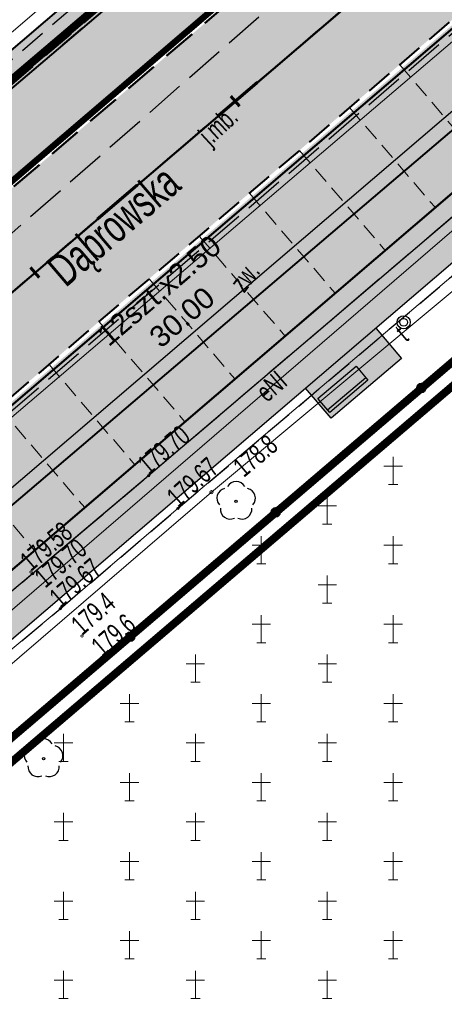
# Model space of a CAD drawing. Header units: metres. Extents: x 7429064 to 7431133, y 5709479 to 5714472.
# Tile 42 of 140: x 7429512 to 7429528, y 5709836 to 5709873. Entities that reach past the tile are written whole.
import ezdxf
from ezdxf.enums import TextEntityAlignment as Align

# ---------------------------------------------------------------- set-up
doc = ezdxf.new("R2010")
doc.units = ezdxf.units.M
for name, pattern in [('1', [0]), ('12', [3, 1, -1, 0, -1]), ('2_KTCR01', [1.5, 1, -0.5]), ('2_KTCR02', [1.5, 1, -0.5]), ('2_KTJZ01', [2, 1.5, -0.5]), ('2_KTKR01', [0]), ('2_KTPL01', [2, 1.5, -0.5]), ('2_PTCM', [1.5, 1, -0.5]), ('3_KTCR02', [1.5, 1, -0.5]), ('3_KTJZ01', [2, 1.5, -0.5]), ('3_KTKR01', [0]), ('3_KTPL01', [2, 1.5, -0.5]), ('3_PTCM', [1.5, 1, -0.5]), ('3_PTRW02', [0]), ('4_SUPE_01', [0]), ('4_SUPT_01', [0]), ('4_SUPW_01', [0]), ('7_1', [0]), ('7_SUPE_01', [0]), ('7_SUPT_01', [0]), ('7_SUPW_01', [0]), ('CENTER2', [1.125, 0.75, -0.125, 0.125, -0.125]), ('DASHED', [19.05, 12.7, -6.35]), ('DASHED2', [0.375, 0.25, -0.125]), ('HIDDEN', [0.375, 0.25, -0.125])]:
    doc.linetypes.add(name, pattern=pattern)
for name, color, linetype, lineweight in [('#proj. światłowód', 1, '2_KTCR01', 18), ('_D_6_MA_KOSZ NA SMIECI', 5, 'Continuous', 30), ('_D_6_MA_ŁAWKA ULICZNA', 5, 'Continuous', 30), ('_D_7_PAS DROGOWY-LINIA ROZGR TEREN INW', 222, 'HIDDEN', 50), ('_D_7_PAS DROGOWY_PODZIAL', 1, 'Continuous', 50), ('_D_7_TEREN NIEZBEDNY DLA OB_BUD', 252, 'HIDDEN', 50), ('_D_8_Wymiary', 7, 'Continuous', 20), ('_skarpy', 84, 'Continuous', 40), ('D_1_KOCIE OCZKA', 7, 'Continuous', 50), ('D_1_LINIA_KRAWĘŻNIK_BET_20_30 WYN 0-2 CM', 5, 'HIDDEN', 40), ('D_1_LINIA_KRAWĘŻNIK_BET_20_30 WYN 12 CM - III', 7, 'Continuous', 50), ('D_1_LINIA_OBRZEŻE_BET_8x30cm', 24, 'Continuous', 30), ('Dr-Krawędż nawierzchni', 250, 'DASHED2', 18), ('gaPoziome', 7, 'Continuous', 30), ('GMINA_L_0', 252, '12', 35), ('KRAWĘŻNIK BETONOWY 12_25 WYN 0 CM', 250, 'DASHED', 50), ('KTCR_L_1', 252, '2_KTCR02', 30), ('KTJZ_E_T_0', 252, 'Continuous', 15), ('KTJZ_L_0', 252, '2_KTJZ01', 30), ('KTKR_L_0', 252, '2_KTKR01', 30), ('KTOK_L_4', 252, 'Continuous', 35), ('KTPL_E_T_0', 252, 'Continuous', 15), ('KTPL_L_0', 252, '2_KTPL01', 30), ('KTUL_E_T_0', 252, 'Continuous', 25), ('OBOP_T_1', 82, 'Continuous', 30), ('PTCM_L_0', 252, '2_PTCM', 18), ('PTRW_L_1', 252, 'Continuous', 18), ('RTPW_T_0', 252, 'Continuous', 15), ('RTPW_T_1', 252, 'Continuous', 15), ('skarpa', 82, 'ŚLADY', 20), ('SUPE_E_T_3', 252, 'Continuous', 15), ('SUPE_L_3', 252, '4_SUPE_01', 18), ('SUPT_E_T_0', 252, 'Continuous', 15), ('SUPT_L_0', 252, '4_SUPT_01', 18), ('SUPW_L_0', 252, '4_SUPW_01', 18), ('SUTT_T_0', 252, 'Continuous', 18)]:
    doc.layers.add(name, color=color, linetype=linetype, lineweight=lineweight)
for name, color, linetype in [('_1_Mapa', 7, 'Continuous'), ('_1_X-REFY', 7, 'Continuous'), ('C-DROGI-SYTUACJA-ETYKIETY', 7, 'Continuous'), ('zzz.gaHSDomyslna', 7, 'Continuous')]:
    doc.layers.add(name, color=color, linetype=linetype)
doc.layers.add('_Brudnopis', color=22, linetype='Continuous', lineweight=50, plot=False)
doc.layers.add('D_1_LINIA_OBRZEŻE_BET_6x30cm - III', color=24, linetype='Continuous', lineweight=30, transparency=0.3)
for name, color, linetype, lineweight, true_color, transparency in [('D_2_HECZ_CHODNIK_KOSTKA', 7, 'Continuous', 0, 0xf7f588, 0.35), ('D_2_HECZ_DROGI KOSTKA', 7, 'Continuous', 13, 0xffbea8, 0.3), ('D_2_HECZ_JEZDNIA KR3- NOWA KONSTRUKCJA', 7, 'Continuous', 13, 0x99e6ff, 0.3), ('D_2_HECZ_JEZDNIA KR3- NOWA KONSTRUKCJA G4', 7, 'Continuous', 13, 0xbdbdbd, 0.3)]:
    doc.layers.add(name, color=color, linetype=linetype, lineweight=lineweight, true_color=true_color, transparency=transparency)
doc.layers.add('DZIALKA_L_0', color=7, linetype='1', lineweight=40, true_color=0x008000)
doc.layers.add('HECZ DROGI ROWEROWE', color=7, linetype='Continuous', lineweight=13, true_color=0xff8a8a)
doc.styles.add('major_arial', font='arial.ttf')
doc.linetypes.add('ŚLADY', pattern='A,3.81,[130,ltypeshp.shx,S=6.35,R=0,X=0,Y=0],3.81', length=7.62)
doc.dimstyles.new('major_500', dxfattribs={"dimtxt": 0.8, "dimasz": 0.8, "dimexe": 0.5, "dimexo": 1, "dimgap": 0.3, "dimtad": 1, "dimzin": 1, "dimdsep": 46, "dimtxsty": 'major_arial', "dimcen": 0, "dimse1": 1, "dimse2": 1, "dimaunit": 1, "dimadec": 1, "dimazin": 0, "dimtfac": 1, "dimtix": 1, "dimtmove": 0, "dimatfit": 3, "dimfxl": 2, "dimfxlon": 1, "dimtolj": 1, "dimarcsym": 0})

# ---------------------------------------------------------------- blocks, each defined once
blk = doc.blocks.new('*D19')
at = {"layer": '_D_8_Wymiary', "color": 0, "lineweight": -2, "transparency": 16777216}
for p, q in [((7429531.071, 5709869.79), (7429529.852, 5709871.215)), ((7429507.993, 5709851.848), (7429529.569, 5709870.315)), ((7429508.279, 5709850.283), (7429507.06, 5709851.708))]:
    blk.add_line(p, q, dxfattribs=at)
at = {"layer": '_D_8_Wymiary', "color": 0, "transparency": 16777216}
for points in [[(7429529.483, 5709870.416), (7429529.656, 5709870.213), (7429530.177, 5709870.835)], [(7429507.906, 5709851.949), (7429508.08, 5709851.747), (7429507.385, 5709851.328)]]:
    blk.add_solid(points, dxfattribs=at)
at = {"layer": 'Defpoints', "color": 0, "transparency": 16777216}
for p in [(7429530.177, 5709870.835), (7429531.721, 5709869.031), (7429508.929, 5709849.524)]:
    blk.add_point(p, dxfattribs=at)
at = {"layer": '_D_8_Wymiary', "color": 0, "transparency": 16777216, "insert": (7429517.886, 5709862.128), "char_height": 0.8, "attachment_point": 5, "rotation": 40.559, "style": 'major_arial'}
blk.add_mtext('\\A1;12szt.x2.50\\P30.00', dxfattribs=at)
blk = doc.blocks.new('3_OBOP02_01')
at = {"linetype": 'Continuous'}
blk.add_circle((0, 0), 0.045, dxfattribs=at)
for centre, start, end in [((0, 0.375), 30.1401, 149.8599), ((-0.357, 0.116), 102.1445, 221.86), ((0.357, 0.116), 318.14, 77.8555), ((-0.22, -0.303), 174.1482, 293.8542), ((0.22, -0.303), 246.1458, 5.8518)]:
    blk.add_arc(centre, 0.375, start, end, dxfattribs=at)
blk = doc.blocks.new('3_PTCM01')
at = {"linetype": 'Continuous'}
for p, q in [((0, 0.525), (0, -0.525)), ((0.35, 0.175), (-0.35, 0.175)), ((-0.175, -0.525), (0.175, -0.525))]:
    blk.add_line(p, q, dxfattribs=at)
blk = doc.blocks.new('3_RTPW02')
at = {"linetype": 'Continuous'}
blk.add_circle((0, 0), 0.045, dxfattribs=at)
blk = doc.blocks.new('3_RTPW01')
at = {"linetype": 'Continuous'}
blk.add_circle((0, 0), 0.045, dxfattribs=at)
blk = doc.blocks.new('7_SUPS01_07')
at = {"linetype": 'Continuous'}
blk.add_circle((0, 0), 0.0625, dxfattribs=at)
blk = doc.blocks.new('X-ref_MDCP_Szara')
at = {"layer": 'DZIALKA_L_0', "linetype": '1'}
for p, q in [((7429660.24, 5709996.55), (7429435.86, 5709805.65)), ((7429408.88, 5709766.76), (7429668.8, 5709988.15))]:
    blk.add_line(p, q, dxfattribs=at)
at = {"layer": 'GMINA_L_0', "linetype": '12'}
blk.add_line((7429435.86, 5709805.65), (7429660.24, 5709996.55), dxfattribs=at)
at = {"layer": 'KTCR_L_1', "linetype": '3_KTCR02'}
for p, q in [((7429517.048, 5709855.61), (7429532.126, 5709868.477)), ((7429518.169, 5709854.371), (7429533.247, 5709867.158)), ((7429512.65, 5709851.89), (7429517.048, 5709855.61)), ((7429513.7, 5709850.56), (7429518.169, 5709854.371)), ((7429507.646, 5709847.74), (7429512.65, 5709851.89)), ((7429508.787, 5709846.461), (7429513.7, 5709850.56))]:
    blk.add_line(p, q, dxfattribs=at)
at = {"layer": 'KTJZ_L_0', "linetype": '3_KTJZ01'}
for p, q in [((7429506.56, 5709860.17), (7429529.05, 5709879.87)), ((7429532.61, 5709875.86), (7429509.69, 5709856.19))]:
    blk.add_line(p, q, dxfattribs=at)
at = {"layer": 'KTKR_L_0', "linetype": '3_KTKR01'}
for p, q in [((7429517.048, 5709855.61), (7429532.126, 5709868.477)), ((7429512.65, 5709851.89), (7429517.048, 5709855.61)), ((7429507.646, 5709847.74), (7429512.65, 5709851.89))]:
    blk.add_line(p, q, dxfattribs=at)
at = {"layer": 'KTOK_L_4'}
for p, q in [((7429527.389, 5709858.94), (7429532.905, 5709863.66)), ((7429521.872, 5709854.22), (7429527.389, 5709858.94)), ((7429516.356, 5709849.5), (7429521.872, 5709854.22)), ((7429510.839, 5709844.78), (7429516.356, 5709849.5))]:
    blk.add_line(p, q, dxfattribs=at)
for centre in [(7429527.389, 5709858.94), (7429521.872, 5709854.22), (7429516.356, 5709849.5)]:
    blk.add_circle(centre, 0.17, dxfattribs=at)
at = {"layer": 'KTPL_L_0', "linetype": '3_KTPL01'}
for p, q in [((7429532.61, 5709875.86), (7429509.69, 5709856.19)), ((7429517.048, 5709855.61), (7429532.126, 5709868.477)), ((7429512.65, 5709851.89), (7429517.048, 5709855.61)), ((7429507.646, 5709847.74), (7429512.65, 5709851.89))]:
    blk.add_line(p, q, dxfattribs=at)
at = {"layer": 'PTCM_L_0', "linetype": '3_PTCM'}
blk.add_line((7429494.29, 5709830.62), (7429571.52, 5709896.7), dxfattribs=at)
at = {"layer": 'PTRW_L_1', "linetype": '3_PTRW02'}
for p, q in [((7429518.169, 5709854.371), (7429533.247, 5709867.158)), ((7429535.525, 5709866.047), (7429515.29, 5709848.71)), ((7429513.7, 5709850.56), (7429518.169, 5709854.371)), ((7429508.787, 5709846.461), (7429513.7, 5709850.56)), ((7429515.29, 5709848.71), (7429508.391, 5709842.82))]:
    blk.add_line(p, q, dxfattribs=at)
at = {"layer": 'SUPE_L_3', "linetype": '7_SUPE_01'}
blk.add_line((7429505.79, 5709845.28), (7429534.28, 5709869.83), dxfattribs=at)
at = {"layer": 'SUPT_L_0', "linetype": '7_SUPT_01'}
for p, q in [((7429519.43, 5709854.98), (7429553.37, 5709883.29)), ((7429481.84, 5709822.66), (7429519.43, 5709854.98))]:
    blk.add_line(p, q, dxfattribs=at)
at = {"layer": 'SUPW_L_0', "linetype": '7_SUPW_01'}
blk.add_line((7429369.46, 5709736.3), (7429593.18, 5709927.23), dxfattribs=at)
at = {"layer": 'SUPW_L_0', "linetype": '7_1'}
blk.add_line((7429369.46, 5709736.3), (7429593.18, 5709927.23), dxfattribs=at)
at = {"layer": 'OBOP_T_1'}
for p in [(7429520.37, 5709854.638), (7429513.069, 5709844.868)]:
    blk.add_blockref('3_OBOP02_01', p, dxfattribs=at)
at = {"layer": 'PTCM_L_0'}
for p in [(7429526.325, 5709855.793), (7429523.825, 5709854.293), (7429521.325, 5709852.793), (7429526.325, 5709852.793), (7429523.825, 5709851.293), (7429521.325, 5709849.793), (7429526.325, 5709849.793), (7429518.825, 5709848.293), (7429523.825, 5709848.293), (7429516.325, 5709846.793), (7429521.325, 5709846.793), (7429526.325, 5709846.793), (7429513.825, 5709845.293), (7429518.825, 5709845.293), (7429523.825, 5709845.293), (7429516.325, 5709843.793), (7429521.325, 5709843.793), (7429526.325, 5709843.793), (7429513.825, 5709842.293), (7429518.825, 5709842.293), (7429523.825, 5709842.293), (7429516.325, 5709840.793), (7429521.325, 5709840.793), (7429526.325, 5709840.793), (7429513.825, 5709839.293), (7429518.825, 5709839.293), (7429523.825, 5709839.293), (7429516.325, 5709837.793), (7429521.325, 5709837.793), (7429526.325, 5709837.793), (7429513.825, 5709836.293), (7429518.825, 5709836.293), (7429523.825, 5709836.293)]:
    blk.add_blockref('3_PTCM01', p, dxfattribs=at)
at = {"layer": 'RTPW_T_0'}
for p in [(7429514.53, 5709849.52), (7429515.29, 5709848.71)]:
    blk.add_blockref('3_RTPW01', p, dxfattribs=at)
at = {"layer": 'RTPW_T_1'}
for p in [(7429517.048, 5709855.61), (7429518.169, 5709854.371), (7429512.59, 5709851.95), (7429512.65, 5709851.89), (7429513.7, 5709850.56)]:
    blk.add_blockref('3_RTPW02', p, dxfattribs=at)
at = {"layer": 'SUTT_T_0'}
blk.add_blockref('7_SUPS01_07', (7429519.43, 5709854.98), dxfattribs=at)
at = {"layer": 'KTJZ_E_T_0', "width": 0.7}
blk.add_text('j.mb.', height=0.75, rotation=42.6785, dxfattribs=at).set_placement((7429519.751, 5709868.821), align=Align.MIDDLE)
at = {"layer": 'KTPL_E_T_0', "width": 0.7}
blk.add_text('zw.', height=0.75, rotation=52.206, dxfattribs=at).set_placement((7429520.697, 5709863.157), align=Align.MIDDLE)
at = {"layer": 'KTUL_E_T_0', "width": 0.7}
blk.add_text('Dąbrowska', height=1.25, rotation=40.5459, dxfattribs=at).set_placement((7429515.823, 5709864.982), align=Align.MIDDLE)
at = {"layer": 'RTPW_T_0', "width": 0.7}
for s, rotation, p in [('179.4', 41.1512, (7429514.53, 5709849.52)), ('179.6', 40.5891, (7429515.29, 5709848.71))]:
    blk.add_text(s, height=0.75, rotation=rotation, dxfattribs=at).set_placement(p)
at = {"layer": 'RTPW_T_1', "width": 0.7}
for s, rotation, p in [('179.70', 40.0661, (7429517.048, 5709855.61)), ('179.67', 41.8299, (7429518.169, 5709854.371)), ('179.58', 40.4397, (7429512.59, 5709851.95)), ('179.67', 40.4571, (7429513.7, 5709850.56))]:
    blk.add_text(s, height=0.75, rotation=rotation, dxfattribs=at).set_placement(p)
blk.add_text('179.70', height=0.75, rotation=40.2286, dxfattribs=at).set_placement((7429512.65, 5709851.89), align=Align.TOP_LEFT)
at = {"layer": 'SUPE_E_T_3', "width": 0.7}
blk.add_text('eNI', height=0.75, rotation=40.7517, dxfattribs=at).set_placement((7429521.713, 5709859.001), align=Align.MIDDLE)
at = {"layer": 'SUPT_E_T_0', "width": 0.7}
blk.add_text('t', height=0.75, rotation=39.8321, dxfattribs=at).set_placement((7429526.646, 5709860.999), align=Align.MIDDLE)
at = {"layer": 'SUTT_T_0', "width": 0.7}
blk.add_text('178.8', height=0.75, rotation=39.8321, dxfattribs=at).set_placement((7429520.42, 5709855.806), align=Align.MIDDLE_LEFT)
blk = doc.blocks.new('X-ref_Oświetlenie i teletechnika')
at = {"layer": '#proj. światłowód', "lineweight": 30, "flags": 128}
blk.add_lwpolyline([(7429617.95, 5709967.85), (7429611.163, 5709956.371), (7429573.165, 5709923.859), (7429535.247, 5709891.397), (7429497.339, 5709858.957), (7429459.29, 5709826.673), (7429421.225, 5709794.375), (7429383.144, 5709762.063), (7429345.12, 5709729.801), (7429305.765, 5709699.935), (7429266.407, 5709683.285), (7429226.48, 5709664.88)], dxfattribs=at)
blk = doc.blocks.new('*U220')
at = {"layer": 'zzz.gaHSDomyslna', "color": 140}
for points in [[(114.313, 97.122, 0.12, 0.12, 0), (115.832, 98.422, 0.12, 0.12, 0)], [(109.754, 93.22, 0.12, 0.12, 0), (111.274, 94.521, 0.12, 0.12, 0)]]:
    blk.add_lwpolyline(points, format="xyseb", dxfattribs=at)
blk = doc.blocks.new('*U211')
at = {"layer": 'zzz.gaHSDomyslna', "color": 140}
blk.add_lwpolyline([(0, 0, 0.24, 0.24, 0), (59.489, 50.476, 0.24, 0.24, 0), (179.447, 153.144, 0.24, 0.24, 0)], format="xyseb", dxfattribs=at)
blk = doc.blocks.new('spearator')
at = {"layer": 'D_1_KOCIE OCZKA'}
h = blk.add_hatch(color=12, dxfattribs=at)
h.dxf.hatch_style = 1
edge = h.paths.add_edge_path()
edge.add_line((7429810.877, 5710121.625), (7429811.641, 5710122.271))
edge.add_arc((7429811.592, 5710122.328), 0.075, 310.2315, 490.2315)
edge.add_line((7429811.544, 5710122.386), (7429810.781, 5710121.74))
edge.add_arc((7429810.829, 5710121.683), 0.075, 130.2315, 310.2315)
at = {"layer": 'D_1_KOCIE OCZKA', "lineweight": 18, "flags": 128}
blk.add_lwpolyline([(7429810.877, 5710121.625), (7429811.641, 5710122.271, 1), (7429811.544, 5710122.386), (7429810.781, 5710121.74, 1)], format="xyb", close=True, dxfattribs=at)
blk = doc.blocks.new('X-ref_SOR')
at = {"layer": 'D_1_KOCIE OCZKA', "rotation": 0.327517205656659}
for p in [(32468.906, -42626.795), (32465.411, -42629.786)]:
    blk.add_blockref('spearator', p, dxfattribs=at)
at = {"layer": 'gaPoziome'}
for name, p in [('*U211', (7429440.741, 5709806.344)), ('*U220', (7429405.348, 5709772.117))]:
    blk.add_blockref(name, p, dxfattribs=at)
blk = doc.blocks.new('kosz na śmieci')
for radius in [0.25, 0.15]:
    blk.add_circle((0, 0), radius)
blk = doc.blocks.new('Kosz')
at = {"layer": '_D_6_MA_KOSZ NA SMIECI', "rotation": 170.3852004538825}
blk.add_blockref('kosz na śmieci', (0, 0), dxfattribs=at)
blk = doc.blocks.new('lawka')
at = {"layer": '_D_6_MA_ŁAWKA ULICZNA'}
blk.add_line((6600906.306, 5737255.717), (6600906.306, 5737253.817), dxfattribs=at)
blk.add_lwpolyline([(6600906.179, 5737255.717), (6600906.879, 5737255.717), (6600906.879, 5737253.817), (6600906.179, 5737253.817)], close=True, dxfattribs=at)
blk = doc.blocks.new('AeccTickLine')
at = {"color": 0, "linetype": 'ByBlock', "lineweight": -2}
blk.add_line((0, 1), (0, -1), dxfattribs=at)
blk = doc.blocks.new('OŚ_Dąbrowskiego_1')
at = {"layer": '_D_8_Wymiary', "color": 1, "linetype": 'CENTER2', "lineweight": 35, "flags": 128}
blk.add_lwpolyline([(7429230.998, 5709660.664), (7429273.145, 5709676.622, 0.085629), (7429337.582, 5709714.618), (7429502.301, 5709854.381), (7429714.669, 5710036.139), (7429868.111, 5710165.952)], format="xyb", dxfattribs=at)
at = {"layer": 'C-DROGI-SYTUACJA-ETYKIETY', "color": 7, "linetype": 'Continuous', "lineweight": 60, "xscale": 0.25, "yscale": 0.25, "zscale": 0.25, "rotation": 40.55900962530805}
for p in [(7429520.337, 5709869.817), (7429512.739, 5709863.315)]:
    blk.add_blockref('AeccTickLine', p, dxfattribs=at)

msp = doc.modelspace()

# ---------------------------------------------------------------- hatches: boundary and pattern name
at = {"layer": 'D_2_HECZ_CHODNIK_KOSTKA', "transparency": 33554585}
h = msp.add_hatch(color=256, dxfattribs=at)
h.dxf.hatch_style = 1
edge = h.paths.add_edge_path()
edge.add_line((7429611.715, 5709933.539), (7429609.355, 5709934.501))
edge.add_line((7429609.355, 5709934.501), (7429596.138, 5709923.189))
edge.add_line((7429596.138, 5709923.189), (7429592.463, 5709920.763))
edge.add_arc((7429606.237, 5709899.9), 25, 123.434, 130.559)
edge.add_line((7429589.981, 5709918.893), (7429507.49, 5709848.292))
edge.add_line((7429507.49, 5709848.292), (7429417.816, 5709772.204))
edge.add_line((7429417.816, 5709772.204), (7429413.427, 5709768.48))
edge.add_line((7429413.427, 5709768.48), (7429407.995, 5709766.13))
edge.add_line((7429407.995, 5709766.13), (7429408.287, 5709764.077))
edge.add_line((7429408.287, 5709764.077), (7429414.494, 5709766.762))
edge.add_line((7429414.494, 5709766.762), (7429508.787, 5709846.77))
edge.add_line((7429508.787, 5709846.77), (7429591.282, 5709917.374))
edge.add_arc((7429606.237, 5709899.9), 23, 123.434, 130.559, ccw=False)
edge.add_line((7429593.564, 5709919.094), (7429599.13, 5709922.769))
edge.add_line((7429599.13, 5709922.769), (7429611.715, 5709933.539))
h = msp.add_hatch(color=256, dxfattribs=at)
h.dxf.hatch_style = 1
h.paths.add_polyline_path([(7429523.001, 5709858.935), (7429523.97, 5709857.79), (7429526.642, 5709860.051), (7429525.673, 5709861.196)])
at = {"layer": 'D_2_HECZ_DROGI KOSTKA'}
h = msp.add_hatch(color=256, dxfattribs=at)
h.dxf.hatch_style = 1
edge = h.paths.add_edge_path()
edge.add_line((7429504.344, 5709851.983), (7429502.395, 5709850.329))
edge.add_arc((7429502.77, 5709848.877), 1.5, 40.559, 104.4725, ccw=False)
edge.add_line((7429503.909, 5709849.852), (7429506.189, 5709847.188))
edge.add_line((7429506.189, 5709847.188), (7429507.49, 5709848.292))
edge.add_line((7429507.49, 5709848.292), (7429531.721, 5709869.031))
edge.add_line((7429531.721, 5709869.031), (7429529.445, 5709871.69))
edge.add_arc((7429530.585, 5709872.665), 1.5, 156.4009, 220.559, ccw=False)
edge.add_line((7429529.211, 5709873.266), (7429504.344, 5709851.983))
at = {"layer": 'D_2_HECZ_JEZDNIA KR3- NOWA KONSTRUKCJA'}
h = msp.add_hatch(color=256, dxfattribs=at)
h.dxf.hatch_style = 1
edge = h.paths.add_edge_path()
edge.add_arc((7429610.557, 5709990.469), 30, 310.559, 314.2935)
edge.add_arc((7429610.557, 5709990.469), 30, 314.2935, 325.3941)
edge.add_line((7429635.249, 5709973.431), (7429635.899, 5709972.672))
edge.add_line((7429635.899, 5709972.672), (7429667.702, 5709999.89))
edge.add_line((7429667.702, 5709999.89), (7429675.246, 5710006.347))
edge.add_line((7429675.246, 5710006.347), (7429712.724, 5710038.423))
edge.add_line((7429712.724, 5710038.423), (7429823.828, 5710132.378))
edge.add_line((7429823.828, 5710132.378), (7429834.316, 5710141.377))
edge.add_line((7429834.316, 5710141.377), (7429846.156, 5710151.524))
edge.add_line((7429846.156, 5710151.524), (7429850.099, 5710146.734))
edge.add_line((7429850.099, 5710146.734), (7429838.187, 5710136.85))
edge.add_line((7429838.187, 5710136.85), (7429827.698, 5710127.833))
edge.add_line((7429827.698, 5710127.833), (7429716.613, 5710033.854))
edge.add_line((7429716.613, 5710033.854), (7429633.474, 5709962.699))
edge.add_arc((7429636.726, 5709958.9), 5, 130.559, 193.2571)
edge.add_line((7429631.859, 5709957.753), (7429636.051, 5709939.958))
edge.add_line((7429636.051, 5709939.958), (7429630.653, 5709938.888))
edge.add_line((7429630.653, 5709938.888), (7429629.491, 5709943.821))
edge.add_arc((7429623.651, 5709942.445), 6, 13.2571, 130.559)
edge.add_line((7429619.749, 5709947.003), (7429619.729, 5709946.986))
edge.add_line((7429619.729, 5709946.986), (7429617.779, 5709949.265))
edge.add_line((7429617.779, 5709949.265), (7429606.383, 5709939.512))
edge.add_line((7429606.383, 5709939.512), (7429594.274, 5709929.149))
edge.add_line((7429594.274, 5709929.149), (7429594.825, 5709928.314))
edge.add_line((7429594.825, 5709928.314), (7429589.708, 5709924.935))
edge.add_arc((7429606.237, 5709899.9), 30, 123.434, 130.559)
edge.add_line((7429586.73, 5709922.692), (7429529.23, 5709873.48))
edge.add_line((7429529.23, 5709873.48), (7429502.179, 5709850.343))
edge.add_line((7429502.179, 5709850.343), (7429339.523, 5709712.33))
edge.add_arc((7429194.822, 5709882.942), 223.711, 294.66533, 310.3021, ccw=False)
edge.add_arc((7429190.304, 5709894.737), 236.317, 290.79615, 294.46753, ccw=False)
edge.add_line((7429274.207, 5709673.816), (7429245.41, 5709663.13))
edge.add_line((7429245.41, 5709663.13), (7429242.106, 5709661.907))
edge.add_line((7429242.106, 5709661.907), (7429240.354, 5709666.717))
edge.add_line((7429240.354, 5709666.717), (7429244.254, 5709668.201))
edge.add_line((7429244.254, 5709668.201), (7429272.082, 5709679.428))
edge.add_arc((7429195.246, 5709882.369), 217, 290.73736, 310.31443)
edge.add_line((7429335.641, 5709716.905), (7429500.355, 5709856.664))
edge.add_line((7429500.355, 5709856.664), (7429629.269, 5709966.997))
edge.add_line((7429629.269, 5709966.997), (7429630.064, 5709967.677))
at = {"layer": 'D_2_HECZ_JEZDNIA KR3- NOWA KONSTRUKCJA G4'}
h = msp.add_hatch(color=256, dxfattribs=at)
h.dxf.hatch_style = 1
edge = h.paths.add_edge_path()
edge.add_line((7429436.829, 5709806.854), (7429498.316, 5709859.026))
edge.add_line((7429498.316, 5709859.026), (7429619.429, 5709962.682))
edge.add_line((7429619.429, 5709962.682), (7429618.857, 5709963.351))
edge.add_line((7429618.857, 5709963.351), (7429497.761, 5709859.709))
edge.add_line((7429497.761, 5709859.709), (7429436.185, 5709807.462))
edge.add_arc((7429439.235, 5709810.05), 4, 220.3144, 233.0231)
at = {"layer": 'HECZ DROGI ROWEROWE'}
h = msp.add_hatch(color=256, dxfattribs=at)
h.dxf.hatch_style = 1
edge = h.paths.add_edge_path()
edge.add_arc((7429796.82, 5710136.433), 20.404, 308.0322, 334.2528)
edge.add_arc((7429835.93, 5710116.897), 23.318, 143.7897, 152.7624, ccw=False)
edge.add_arc((7429839.325, 5710112.767), 28.527, 132.1511, 141.1238, ccw=False)
edge.add_line((7429820.181, 5710133.917), (7429834.124, 5710145.713))
edge.add_arc((7429837.354, 5710141.896), 5, 102.0154, 130.2315, ccw=False)
edge.add_line((7429836.313, 5710146.786), (7429842.063, 5710148.01))
edge.add_line((7429842.063, 5710148.01), (7429845.234, 5710150.73))
edge.add_line((7429845.234, 5710150.73), (7429843.045, 5710150.264))
edge.add_arc((7429842.629, 5710152.22), 2, 169.0596, 282.0154, ccw=False)
edge.add_line((7429840.665, 5710152.6), (7429846.908, 5710184.895))
edge.add_arc((7429848.38, 5710184.61), 1.5, 109.3988, 169.0596, ccw=False)
edge.add_line((7429847.882, 5710186.025), (7429848.854, 5710186.367))
edge.add_line((7429848.854, 5710186.367), (7429847.265, 5710191.424))
edge.add_line((7429847.265, 5710191.424), (7429846.903, 5710192.479))
edge.add_line((7429846.903, 5710192.479), (7429845.675, 5710198.449))
edge.add_arc((7429825.958, 5710195.082), 20.002, -10.9391, 9.6882, ccw=False)
edge.add_line((7429845.597, 5710191.287), (7429839.403, 5710159.242))
edge.add_arc((7429819.766, 5710163.038), 20, 310.2315, 349.0596, ccw=False)
edge.add_line((7429832.684, 5710147.769), (7429817.64, 5710135.042))
edge.add_arc((7429832.495, 5710117.483), 23, 130.2315, 151.7604)
edge.add_arc((7429794.613, 5710137.829), 20, 310.2315, 331.7604, ccw=False)
edge.add_line((7429807.531, 5710122.56), (7429710.78, 5710040.708))
edge.add_line((7429710.78, 5710040.708), (7429674.341, 5710009.522))
edge.add_arc((7429663.288, 5710022.437), 17, 303.434, 310.559, ccw=False)
edge.add_line((7429672.654, 5710008.25), (7429665.175, 5710003.312))
edge.add_arc((7429654.155, 5710020.002), 20, 287.2523, 303.434, ccw=False)
edge.add_line((7429660.087, 5710000.902), (7429655.396, 5709999.445))
edge.add_arc((7429662.069, 5709977.958), 22.5, 107.2523, 130.559)
edge.add_line((7429647.439, 5709995.052), (7429638.424, 5709987.337))
edge.add_arc((7429653.054, 5709970.242), 22.5, 130.559, 144.5953)
edge.add_line((7429634.715, 5709983.278), (7429621.962, 5709965.306))
edge.add_arc((7429606.364, 5709977.009), 19.5, 310.559, 323.1201, ccw=False)
edge.add_line((7429619.043, 5709962.194), (7429498.409, 5709858.948))
edge.add_line((7429498.409, 5709858.948), (7429409.747, 5709783.718))
edge.add_line((7429409.747, 5709783.718), (7429333.7, 5709719.193))
edge.add_arc((7429195.246, 5709882.369), 214, 294.99294, 310.31443, ccw=False)
edge.add_line((7429285.662, 5709688.408), (7429286.787, 5709685.755))
edge.add_arc((7429195.216, 5709882.43), 216.948, 294.96649, 310.31053)
edge.add_line((7429335.566, 5709716.997), (7429500.277, 5709856.756))
edge.add_line((7429500.277, 5709856.756), (7429621.38, 5709960.403))
edge.add_line((7429621.38, 5709960.403), (7429627.625, 5709965.748))
edge.add_line((7429627.625, 5709965.748), (7429629.904, 5709967.698))
edge.add_line((7429629.904, 5709967.698), (7429629.179, 5709968.529))
edge.add_arc((7429630.687, 5709969.843), 2, 144.5953, 221.0823, ccw=False)
edge.add_line((7429629.056, 5709971.002), (7429636.752, 5709981.829))
edge.add_arc((7429653.054, 5709970.242), 20, 130.559, 144.5953, ccw=False)
edge.add_line((7429640.049, 5709985.437), (7429649.631, 5709993.62))
edge.add_arc((7429662.069, 5709977.958), 20, 107.2523, 128.4533, ccw=False)
edge.add_line((7429656.137, 5709997.058), (7429665.185, 5709999.868))
edge.add_line((7429665.185, 5709999.868), (7429673.721, 5710005.504))
edge.add_arc((7429657.258, 5710030.439), 29.88, 303.434, 310.559)
edge.add_line((7429676.687, 5710007.738), (7429712.64, 5710038.509))
edge.add_line((7429712.64, 5710038.509), (7429809.391, 5710120.361))
edge.add_line((7429809.391, 5710120.361), (7429809.391, 5710120.361))

# ---------------------------------------------------------------- linework, layer by layer
at = {"layer": '_Brudnopis', "flags": 128}
msp.add_lwpolyline([(7429230.998, 5709660.664), (7429273.145, 5709676.622, 0.085605), (7429337.585, 5709714.618), (7429368.823, 5709741.125), (7429502.301, 5709854.381), (7429714.669, 5710036.139), (7429868.111, 5710165.952)], format="xyb", dxfattribs=at)
msp.add_lwpolyline([(7429504.409, 5709851.907), (7429716.775, 5710033.663), (7429870.21, 5710163.471)], dxfattribs=at)
at = {"layer": '_D_7_PAS DROGOWY-LINIA ROZGR TEREN INW', "ltscale": 10, "const_width": 0.3, "flags": 128}
msp.add_lwpolyline([(7429287.498, 5709689.141), (7429307.71, 5709696.948), (7429435.698, 5709805.84), (7429660.078, 5709996.74), (7429836.288, 5710146.69)], dxfattribs=at)
at = {"layer": '_D_7_PAS DROGOWY_PODZIAL', "ltscale": 0.2, "const_width": 0.3, "elevation": 0, "flags": 128}
msp.add_lwpolyline([(7429615.633, 5709934.224), (7429410.418, 5709759.095), (7429398.167, 5709757.635)], dxfattribs=at)
at = {"layer": '_D_7_TEREN NIEZBEDNY DLA OB_BUD', "ltscale": 10, "const_width": 0.3, "flags": 128}
msp.add_lwpolyline([(7429838.642, 5710133.498), (7429838.163, 5710130.983), (7429669.785, 5709988.07), (7429674.221, 5709982.833), (7429665.132, 5709974.906), (7429667.705, 5709971.871), (7429662.832, 5709967.707), (7429665.637, 5709964.494), (7429637.109, 5709939.516), (7429616.438, 5709933.991), (7429410.711, 5709758.425), (7429398.46, 5709756.965), (7429363.725, 5709727.377), (7429364.497, 5709726.485), (7429330.157, 5709696.304), (7429317.553, 5709687.475), (7429303.139, 5709679.24), (7429296.402, 5709677.454), (7429295.854, 5709678.755), (7429285.213, 5709675.171), (7429285.468, 5709665.629), (7429278.469, 5709665.47), (7429278.347, 5709670.061), (7429254.481, 5709660.887), (7429229.937, 5709651.368), (7429224.487, 5709665.833), (7429244.657, 5709675.131), (7429249.847, 5709679.192), (7429269.079, 5709686.95), (7429282.549, 5709692.752), (7429296.468, 5709699.803), (7429307.464, 5709706.348), (7429318.986, 5709714.248), (7429330.313, 5709723.204), (7429495.004, 5709862.943), (7429615.273, 5709965.877), (7429632.42, 5709989.108), (7429648.373, 5710002.762), (7429661.377, 5710006.8), (7429669.911, 5710012.64), (7429707.476, 5710044.593), (7429834.508, 5710152.316), (7429838.121, 5710158.939), (7429844.755, 5710193.28), (7429843.741, 5710206.48), (7429852.314, 5710203.598), (7429849.368, 5710188.375), (7429850.227, 5710185.684), (7429848.746, 5710185.163), (7429846.827, 5710175.247), (7429842.58, 5710153.283), (7429856.534, 5710164.104), (7429864.199, 5710154.59)], close=True, dxfattribs=at)
at = {"layer": '_skarpy', "flags": 128}
msp.add_lwpolyline([(7429618.097, 5709962.7), (7429497.761, 5709859.709), (7429436.948, 5709808.109)], dxfattribs=at)
at = {"layer": 'D_1_LINIA_KRAWĘŻNIK_BET_20_30 WYN 0-2 CM', "ltscale": 4, "flags": 128}
msp.add_lwpolyline([(7429529.593, 5709873.791), (7429501.855, 5709850.065)], dxfattribs=at)
at = {"layer": 'D_1_LINIA_KRAWĘŻNIK_BET_20_30 WYN 12 CM - III', "flags": 128}
msp.add_lwpolyline([(7429506.189, 5709847.188), (7429507.49, 5709848.292), (7429531.721, 5709869.031)], dxfattribs=at)
at = {"layer": 'D_1_LINIA_OBRZEŻE_BET_6x30cm - III', "flags": 128}
msp.add_lwpolyline([(7429408.287, 5709764.077), (7429414.494, 5709766.762), (7429508.787, 5709846.77), (7429591.282, 5709917.374, -0.031099), (7429593.564, 5709919.094), (7429599.13, 5709922.769), (7429611.715, 5709933.539), (7429615.743, 5709934.682), (7429615.845, 5709934.277)], format="xyb", dxfattribs=at)
at = {"layer": 'D_1_LINIA_OBRZEŻE_BET_8x30cm', "flags": 128}
msp.add_lwpolyline([(7429525.673, 5709861.196), (7429526.642, 5709860.051), (7429523.97, 5709857.79), (7429523.001, 5709858.935)], dxfattribs=at)
at = {"layer": 'Dr-Krawędż nawierzchni', "ltscale": 2.5, "flags": 128}
for points in [[(7429526.571, 5709871.204), (7429529.822, 5709867.405)], [(7429524.671, 5709869.578), (7429527.923, 5709865.78)], [(7429522.772, 5709867.953), (7429526.023, 5709864.154)], [(7429520.873, 5709866.327), (7429524.124, 5709862.528)], [(7429518.973, 5709864.701), (7429522.225, 5709860.903)], [(7429517.074, 5709863.076), (7429520.325, 5709859.277)], [(7429515.175, 5709861.45), (7429518.426, 5709857.652)], [(7429513.275, 5709859.825), (7429516.527, 5709856.026)], [(7429511.376, 5709858.199), (7429514.627, 5709854.4)], [(7429509.477, 5709856.574), (7429512.728, 5709852.775)]]:
    msp.add_lwpolyline(points, dxfattribs=at)
at = {"layer": 'KRAWĘŻNIK BETONOWY 12_25 WYN 0 CM', "ltscale": 0.1, "flags": 128}
msp.add_lwpolyline([(7429622.219, 5709965.698, -0.061321), (7429618.922, 5709962.09), (7429498.409, 5709858.948), (7429333.7, 5709719.193, -0.068134), (7429284.749, 5709687.985)], format="xyb", dxfattribs=at)
msp.add_lwpolyline([(7429621.458, 5709960.312), (7429500.355, 5709856.664), (7429441.823, 5709807)], dxfattribs=at)
at = {"layer": 'skarpa', "ltscale": 0.04}
msp.add_lwpolyline([(7429617.772, 5709963.08), (7429497.436, 5709860.089), (7429436.656, 5709808.517)], dxfattribs=at)

# ---------------------------------------------------------------- block references
at = {"layer": '_1_Mapa'}
msp.add_blockref('X-ref_MDCP_Szara', (0, 0), dxfattribs=at)
at = {"layer": '_1_X-REFY'}
for name in ['X-ref_SOR', 'X-ref_Oświetlenie i teletechnika', 'OŚ_Dąbrowskiego_1']:
    msp.add_blockref(name, (0, 0), dxfattribs=at)
at = {"layer": '_D_6_MA_KOSZ NA SMIECI', "rotation": 67.62745413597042}
msp.add_blockref('Kosz', (7429526.722, 5709861.428), dxfattribs=at)
at = {"layer": '_D_6_MA_ŁAWKA ULICZNA', "rotation": 130.2314924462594}
msp.add_blockref('lawka', (16072957.135, 4376018.526), dxfattribs=at)

# ---------------------------------------------------------------- dimensions: what is measured, and where the dimension line sits
at = {"layer": '_D_8_Wymiary'}
dim = msp.add_aligned_dim(p1=(7429508.929, 5709849.524), p2=(7429531.721, 5709869.031), distance=2.375, text='12szt.x2.50\\P<>', dimstyle='major_500', override={"dimse1": 0, "dimse2": 0}, dxfattribs=at)
dim.commit()
dim.dimension.update_dxf_attribs({"geometry": '*D19', "text_midpoint": (7429517.886, 5709862.128)})

doc.saveas('drawing.dxf')
